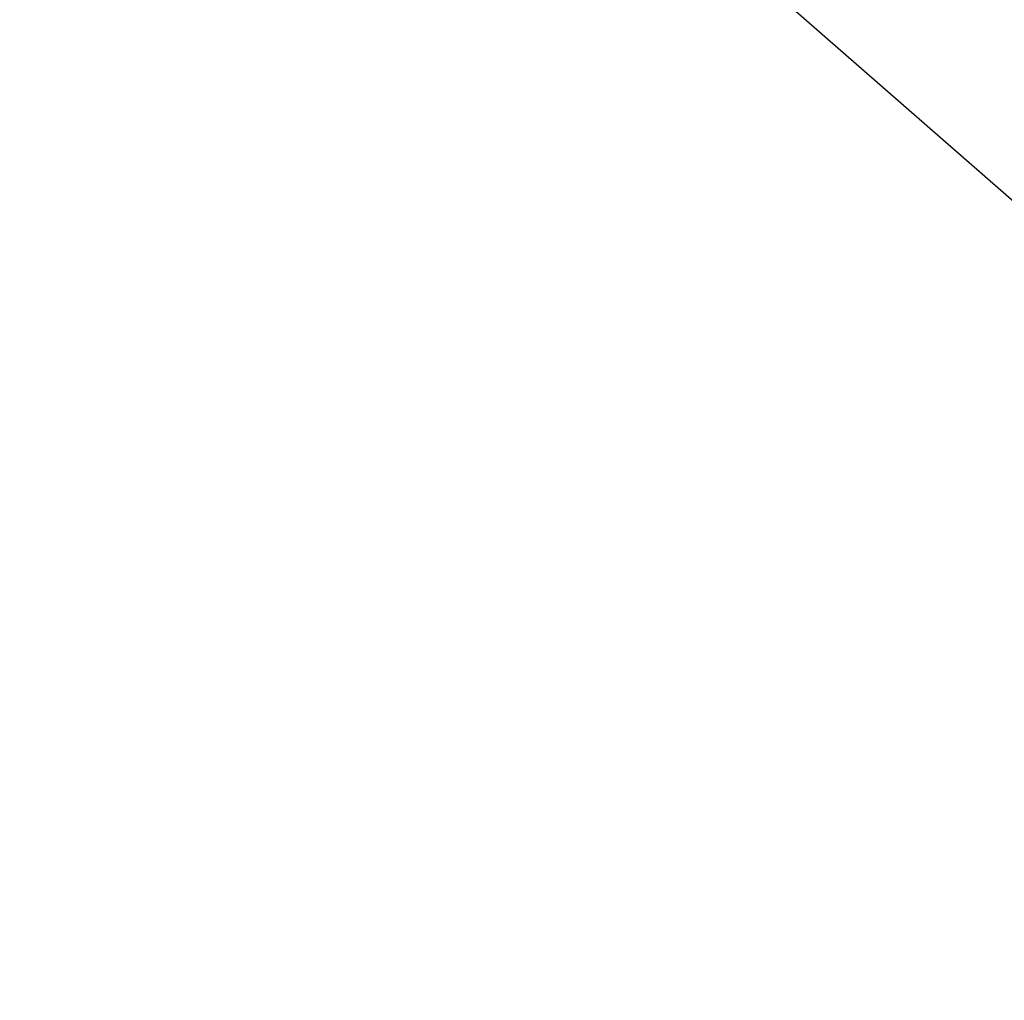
# Model space of a CAD drawing. Extents: x 0 to 457, y -4 to 453.
# Tile 142 of 256: x 129.8027 to 129.8197, y 126.9748 to 126.9917. Entities that reach past the tile are written whole.
import ezdxf

# ---------------------------------------------------------------- set-up
doc = ezdxf.new("R2010")
doc.units = 0
doc.layers.get('0').update_dxf_attribs({"color": 13, "linetype": 'CONTINUOUS'})

# ---------------------------------------------------------------- blocks, each defined once
blk = doc.blocks.new('GROUP_16')
blk.add_line((46.969919, 60.832763, 74.258784), (41.317005, 61.944887, 74.258784))
mesh = blk.add_polyface()
corners = [(41.526867, 65.252982, 8.817998), (47.191253, 61.48931, 6.761443), (41.36087, 62.636348, 6.761443), (48.028828, 63.973821, 8.817998)]
mesh.append_faces([[corners[k] for k in face] for face in [(0, 1, 2), (1, 0, 3)]], dxfattribs={"vtx0": -1})
mesh = blk.add_polyface()
corners = [(47.191253, 61.48931, 6.761443), (50.996281, 56.572394, 5), (46.308837, 58.871786, 5), (52.526095, 58.872342, 6.761443)]
mesh.append_faces([[corners[k] for k in face] for face in [(0, 1, 2), (1, 0, 3)]], dxfattribs={"vtx0": -1})
blk = doc.blocks.new('GROUP_7')
blk.add_blockref('GROUP_16', (0, 0, 40))
blk = doc.blocks.new('COMPONENT_9')
at = {"xscale": 0.4000000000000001, "yscale": 0.4000000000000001, "zscale": 0.4000000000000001}
blk.add_blockref('GROUP_7', (84.478492, 84.054273, 46.93731), dxfattribs=at)
blk = doc.blocks.new('GROUP_2')
at = {"rotation": 150}
blk.add_blockref('COMPONENT_9', (236.548999, 151.905576, 200), dxfattribs=at)

msp = doc.modelspace()

# ---------------------------------------------------------------- block references
msp.add_blockref('GROUP_2', (36.686424, 17.498938, -0.189035))

doc.saveas('drawing.dxf')
